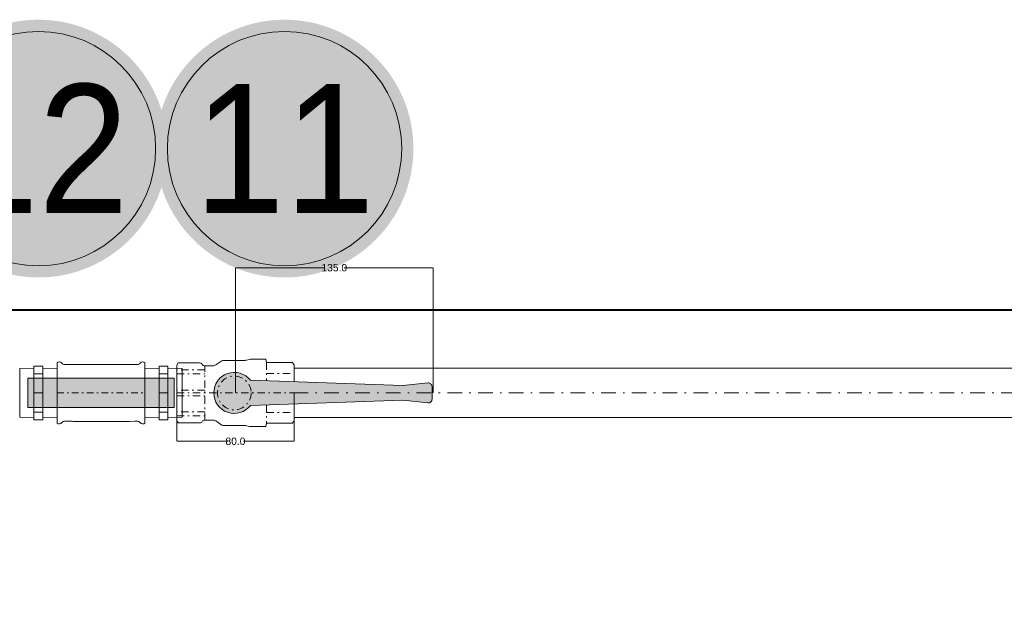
# Model space of a CAD drawing. Header units: millimetres. Extents: x -368 to 1732, y 4913 to 6398.
# Tile 20 of 24: x 912 to 980, y 5894 to 5935. Entities that reach past the tile are written whole.
import ezdxf
from ezdxf.enums import TextEntityAlignment as Align

# ---------------------------------------------------------------- set-up
doc = ezdxf.new("R2010")
doc.units = ezdxf.units.MM
for name, pattern in [('ACAD_ISO08W100', [36, 24, -3, 6, -3]), ('DASHDOT2', [0.5, 0.25, -0.125, 0, -0.125]), ('DASHDOTX2', [2, 1, -0.5, 0, -0.5]), ('DASHED', [0.75, 0.5, -0.25])]:
    doc.linetypes.add(name, pattern=pattern)
doc.layers.get('Defpoints').update_dxf_attribs({"lineweight": 9})
doc.layers.add('--  pomoc_wymiary kształtek', color=6, linetype='Continuous', plot=False)
for name, color, linetype, lineweight in [('-- CO_opis', 11, 'Continuous', 0), ('-- CO_rury', 11, 'Continuous', 9), ('_NOŚNE', 73, 'Continuous', 40), ('PRZERYWANA', 50, 'DASHED', 15)]:
    doc.layers.add(name, color=color, linetype=linetype, lineweight=lineweight)
doc.styles.add('A', font='arial.ttf', dxfattribs={"width": 0.9})
doc.styles.get("Standard").update_dxf_attribs({"font": 'arial.ttf'})
doc.dimstyles.get("Standard").update_dxf_attribs({"dimtxt": 0.18, "dimasz": 0.18, "dimexe": 0.18, "dimexo": 0.0625, "dimgap": 0.09, "dimtad": 0, "dimtih": 1, "dimtoh": 1, "dimdec": 4, "dimzin": 0, "dimdsep": 46, "dimtxsty": 'Standard', "dimcen": 0.09, "dimadec": 0, "dimazin": 0, "dimtfac": 1, "dimtdec": 4, "dimtofl": 0, "dimtmove": 0, "dimatfit": 3, "dimfxl": 1, "dimtolj": 1, "dimtzin": 0, "dimarcsym": 0})

# ---------------------------------------------------------------- blocks, each defined once
blk = doc.blocks.new('*U777')
at = {"color": 0, "ltscale": 10}
for p, q in [((5290.97, 16.85), (7694.65, 16.85)), ((5290.97, -16.85), (7694.65, -16.85))]:
    blk.add_line(p, q, dxfattribs=at)
at = {"color": 50, "linetype": 'DASHDOT2', "ltscale": 40}
blk.add_line((5290.97, 0), (7694.65, 0), dxfattribs=at)
blk = doc.blocks.new('-- NR_22')
h = blk.add_hatch(color=251)
edge = h.paths.add_edge_path()
edge.add_arc((0, 30), 22, 0, 360)
at = {"color": 50}
blk.add_circle((0, 30), 20, dxfattribs=at)
at = {"style": 'A', "width": 0.9, "flags": 12}
blk.add_attdef('22', text='', height=22, dxfattribs=at).set_placement((0, 30, 0.11), align=Align.MIDDLE_CENTER)
blk = doc.blocks.new('*D470')
at = {"layer": '--  pomoc_wymiary kształtek', "color": 0, "lineweight": -2, "transparency": 16777216}
for p, q in [((0, 0), (0, 85.51)), ((0.18, 85.51), (60.69, 85.51)), ((134.82, 85.51), (74.31, 85.51)), ((135, 0), (135, 85.51))]:
    blk.add_line(p, q, dxfattribs=at)
at = {"layer": '--  pomoc_wymiary kształtek', "color": 0, "transparency": 16777216}
for points in [[(0.18, 85.54), (0.18, 85.48), (0, 85.51)], [(134.82, 85.54), (134.82, 85.48), (135, 85.51)]]:
    blk.add_solid(points, dxfattribs=at)
at = {"layer": 'Defpoints', "color": 0, "transparency": 16777216}
for p in [(135, 85.51), (0, 0), (135, 0)]:
    blk.add_point(p, dxfattribs=at)
at = {"layer": '--  pomoc_wymiary kształtek', "color": 0, "transparency": 16777216, "insert": (67.5, 85.51), "char_height": 5, "attachment_point": 5}
blk.add_mtext('\\A1;135.0', dxfattribs=at)
blk = doc.blocks.new('*D471')
at = {"layer": '--  pomoc_wymiary kształtek', "color": 0, "lineweight": -2, "transparency": 16777216}
for p, q in [((-40, 0), (-40, -33.04)), ((40, 0), (40, -33.04)), ((-39.82, -33.04), (-5.41, -33.04)), ((39.82, -33.04), (5.41, -33.04))]:
    blk.add_line(p, q, dxfattribs=at)
at = {"layer": '--  pomoc_wymiary kształtek', "color": 0, "transparency": 16777216}
for points in [[(-39.82, -33.01), (-39.82, -33.07), (-40, -33.04)], [(39.82, -33.01), (39.82, -33.07), (40, -33.04)]]:
    blk.add_solid(points, dxfattribs=at)
at = {"layer": 'Defpoints', "color": 0, "transparency": 16777216}
for p in [(-40, 0), (40, 0), (40, -33.04)]:
    blk.add_point(p, dxfattribs=at)
at = {"layer": '--  pomoc_wymiary kształtek', "color": 0, "transparency": 16777216, "insert": (0, -33.04), "char_height": 5, "attachment_point": 5}
blk.add_mtext('\\A1;80.0', dxfattribs=at)
blk = doc.blocks.new('VIEGA_N1')
at = {"color": 50}
for p, q in [((9.76, 13.01), (15.76, 13.01)), ((9.76, 0), (15.76, 0)), ((9.76, -13.01), (15.76, -13.01))]:
    blk.add_line(p, q, dxfattribs=at)
for points in [[(0.01, -16.6), (9.76, -16.9), (9.76, 16.91), (0.01, 16.61)], [(25.51, -16.6), (15.76, -16.9), (15.76, 16.91), (25.51, 16.61)]]:
    blk.add_lwpolyline(points, close=True, dxfattribs=at)
at = {"color": 11}
blk.add_lwpolyline([(15.76, -18.4), (9.76, -18.4), (9.76, 18.4), (15.76, 18.4)], close=True, dxfattribs=at)
blk = doc.blocks.new('*U624')
blk.add_blockref('VIEGA_N1', (0, 0))
blk = doc.blocks.new('--VIEGA_T1_rz')
at = {"color": 0, "linetype": 'Continuous'}
for p, q in [((-36, 20.6), (-36, 18.08)), ((36, 20.6), (36, 9.88)), ((-36, -18.08), (-36, 18.08)), ((36, -9.88), (36, 18.08)), ((36, -20.6), (36, -9.88)), ((-36, -20.6), (-36, -18.08))]:
    blk.add_line(p, q, dxfattribs=at)
at = {"color": 50, "linetype": 'DASHDOTX2', "ltscale": 5}
blk.add_line((-36, 0), (36, 0), dxfattribs=at)
at = {"color": 0, "linetype": 'Continuous'}
for points in [[(-29.87, 19.35), (-24.95, 19.35), (-23.72, 19.35), (-23.11, 19.39), (-22.5, 19.45)], [(29.87, 19.35), (27.68, 19.34), (23.32, 19.4), (19.69, 19.46), (16.78, 19.45), (12.41, 19.45), (3.69, 19.45), (-22.5, 19.45)], [(-29.87, -19.35), (-24.95, -19.35), (-23.72, -19.35), (-23.11, -19.39), (-22.5, -19.45)], [(29.87, -19.35), (27.68, -19.34), (23.32, -19.4), (19.69, -19.46), (16.78, -19.45), (12.41, -19.45), (3.69, -19.45), (-22.5, -19.45)]]:
    blk.add_lwpolyline(points, dxfattribs=at)
for centre, start, end in [((-34.2, 18.2), 43.76218, 126.87003), ((-29.87, 22.35), 223.76234, 269.99985), ((29.87, 22.35), 270.00015, 316.23766), ((34.2, 18.2), 53.12997, 136.23782), ((-29.87, -22.35), 90.00015, 136.23766), ((29.87, -22.35), 43.76234, 89.99985), ((-34.2, -18.2), 233.12997, 316.23782), ((34.2, -18.2), 223.76218, 306.87003)]:
    blk.add_arc(centre, 3, start, end, dxfattribs=at)
blk = doc.blocks.new('*U643')
blk.add_blockref('--VIEGA_T1_rz', (0, 0))
blk = doc.blocks.new('ZAW.KUL.1 2100 03_DN25_HERZ_z_góry')
h = blk.add_hatch(color=251)
edge = h.paths.add_edge_path()
edge.add_arc((131.7, 4.33), 2.5, 0, 96)
edge.add_line((131.44, 6.81), (114.2, 5))
edge.add_line((114.2, 5), (10.22, 8.63))
edge.add_arc((-0.8, 0), 14, 38.06077, 321.93923)
edge.add_line((10.22, -8.63), (114.2, -5))
edge.add_line((114.2, -5), (131.44, -6.81))
edge.add_arc((131.7, -4.33), 2.5, 264, 360)
edge.add_line((134.2, -4.33), (134.2, 4.33))
at = {"color": 0}
for p, q in [((-39.13, 20.5), (-40, 19)), ((-24.46, 20.5), (-39.13, 20.5)), ((-9.24, 21.92), (-13.47, 19.15)), ((0, 22.25), (-8.15, 22.25)), ((6.57, 22.25), (0, 22.25)), ((9.65, 22.93), (7.61, 22.39)), ((10.16, 23), (9.65, 22.93)), ((10.16, 23), (20.7, 23)), ((20.7, 23), (21.3, 20.75)), ((21.3, 20.75), (38.99, 20.75)), ((38.99, 20.75), (40, 19)), ((-40, -19), (-40, 19)), ((-15.67, 18.5), (-21, 18.5)), ((40, 19), (40, 7.72)), ((40, -7.72), (40, -19)), ((-39.13, -20.5), (-40, -19)), ((-20.8, -18.5), (-21, -18.5)), ((-15.73, -18.5), (-20.8, -18.5)), ((-15.67, -18.5), (-15.73, -18.5)), ((-9.24, -21.92), (-13.47, -19.15)), ((38.99, -20.75), (40, -19)), ((-39.13, -20.5), (-39.13, -20.46)), ((-24.46, -20.5), (-39.13, -20.5)), ((-2.8, -22.25), (-8.15, -22.25)), ((6.57, -22.25), (-2.8, -22.25)), ((9.65, -22.93), (7.61, -22.39)), ((10.16, -23), (9.65, -22.93)), ((10.7, -23), (10.16, -23)), ((10.7, -23), (20.7, -23)), ((20.7, -23), (21.3, -20.75)), ((21.3, -20.75), (38.99, -20.75))]:
    blk.add_line(p, q, dxfattribs=at)
at = {"color": 50, "linetype": 'DASHDOTX2', "ltscale": 5}
for p, q in [((21.3, 20.75), (21.3, 8.27)), ((-21, 15.72), (-40, 15.72)), ((-21, -18.5), (-21, 18.5)), ((-40, 13.01), (-21, 13.01)), ((21.3, 13.34), (40, 13.34)), ((-21, 1.92), (-40, 1.92)), ((-40, 0), (40, 0)), ((-40, -1.92), (-21, -1.92)), ((-21, -13.01), (-40, -13.01)), ((21.3, -8.27), (21.3, -20.75)), ((21.3, -13.34), (40, -13.34)), ((-40, -15.72), (-21, -15.72))]:
    blk.add_line(p, q, dxfattribs=at)
at = {"color": 11}
for p, q in [((10.22, 8.63), (114.2, 5)), ((114.2, 5), (131.44, 6.81)), ((134.2, 4.33), (134.2, -4.33)), ((10.22, -8.63), (114.2, -5)), ((114.2, -5), (131.44, -6.81))]:
    blk.add_line(p, q, dxfattribs=at)
at = {"color": 50, "linetype": 'DASHDOTX2', "ltscale": 5}
blk.add_circle((-0.8, 0), 11.5, dxfattribs=at)
at = {"color": 0}
for centre, radius, start, end in [((-24.46, 18.5), 2, 30, 90), ((-8.15, 20.25), 2, 90, 123.2147), ((6.57, 26.25), 4, 270, 285), ((-21, 20.5), 2, 210, 270), ((-15.67, 22.5), 4, 270, 303.2147), ((-24.46, -18.5), 2, 270, 330), ((-21, -20.5), 2, 90, 150), ((-15.67, -22.5), 4, 56.7853, 90), ((-8.15, -20.25), 2, 236.7853, 270), ((6.57, -26.25), 4, 75, 90)]:
    blk.add_arc(centre, radius, start, end, dxfattribs=at)
at = {"color": 11}
for centre, radius, start, end in [((-0.8, 0), 14, 38.06077, 321.93923), ((131.7, 4.33), 2.5, 0, 96), ((131.7, -4.33), 2.5, 264, 0)]:
    blk.add_arc(centre, radius, start, end, dxfattribs=at)
at = {"color": 0}
blk.add_open_spline([(-39.13, -20.46), (-39.13, -20.45), (-39.14, -20.44), (-39.15, -20.41), (-39.17, -20.36), (-39.18, -20.33), (-39.19, -20.31)], degree=3, knots=[0, 0, 0, 0, 0.11046, 0.315103, 0.612757, 1, 1, 1, 1], dxfattribs=at)
at = {"layer": '--  pomoc_wymiary kształtek'}
for base, p1, p2, picture, middle in [((135, 85.51), (0, 0), (135, 0), '*D470', (67.5, 85.51)), ((40, -33.04), (-40, 0), (40, 0), '*D471', (0, -33.04))]:
    dim = blk.add_linear_dim(base=base, p1=p1, p2=p2, dimstyle='Standard', override={"dimexe": 0, "dimexo": 0, "dimtih": 0, "dimdec": 1, "dimfxl": 0}, dxfattribs=at)
    dim.commit()
    dim.dimension.update_dxf_attribs({"geometry": picture, "text_midpoint": middle})
blk = doc.blocks.new('*U652')
blk.add_blockref('ZAW.KUL.1 2100 03_DN25_HERZ_z_góry', (3.7, 0))

msp = doc.modelspace()

# ---------------------------------------------------------------- hatches: boundary and pattern name
at = {"layer": '-- CO_rury'}
msp.add_hatch(color=251, dxfattribs=at).paths.add_polyline_path([(912.924, 5910.813), (922.924, 5910.813), (922.924, 5908.813), (912.924, 5908.813)])

# ---------------------------------------------------------------- linework, layer by layer
at = {"layer": '-- CO_rury', "color": 11, "linetype": 'ACAD_ISO08W100', "ltscale": 20}
msp.add_lwpolyline([(912.924, 5910.813), (922.924, 5910.813), (922.924, 5908.813), (912.924, 5908.813)], close=True, dxfattribs=at)
at = {"layer": '_NOŚNE'}
msp.add_line((796.896, 5915.499), (1205.135, 5915.499), dxfattribs=at)
at = {"layer": 'PRZERYWANA', "ltscale": 50}
msp.add_arc((1001.234, 6233.302), 377.59, 237.31603, 302.68397, dxfattribs=at)

# ---------------------------------------------------------------- block references
at = {"layer": '-- CO_opis'}
ref = msp.add_blockref('-- NR_22', (913.655, 5914.499), dxfattribs=dict(at, xscale=-0.4, yscale=0.4, zscale=0.001))
ref.add_attrib('22', '12', dxfattribs={"layer": '0', "height": 8.8, "style": 'A', "width": 0.9}).set_placement((913.655, 5926.499), align=Align.MIDDLE_CENTER)
ref = msp.add_blockref('-- NR_22', (930.455, 5914.499), dxfattribs=dict(at, xscale=-0.4, yscale=0.4, zscale=0.001))
ref.add_attrib('22', '11', dxfattribs={"layer": '0', "height": 8.8, "style": 'A', "width": 0.9}).set_placement((930.455, 5926.499), align=Align.MIDDLE_CENTER)
at = {"layer": '-- CO_rury', "linetype": 'ACAD_ISO08W100', "ltscale": 20, "yscale": 0.1, "zscale": 0.1}
for name, p, xscale in [('*U652', (926.734, 5909.814), 0.1), ('*U643', (917.924, 5909.813), 0.0833), ('*U624', (914.924, 5909.813), -0.1), ('*U624', (920.923, 5909.813), 0.1), ('*U777', (1700.569, 5909.814), -0.1)]:
    msp.add_blockref(name, p, dxfattribs=dict(at, xscale=xscale))

doc.saveas('drawing.dxf')
